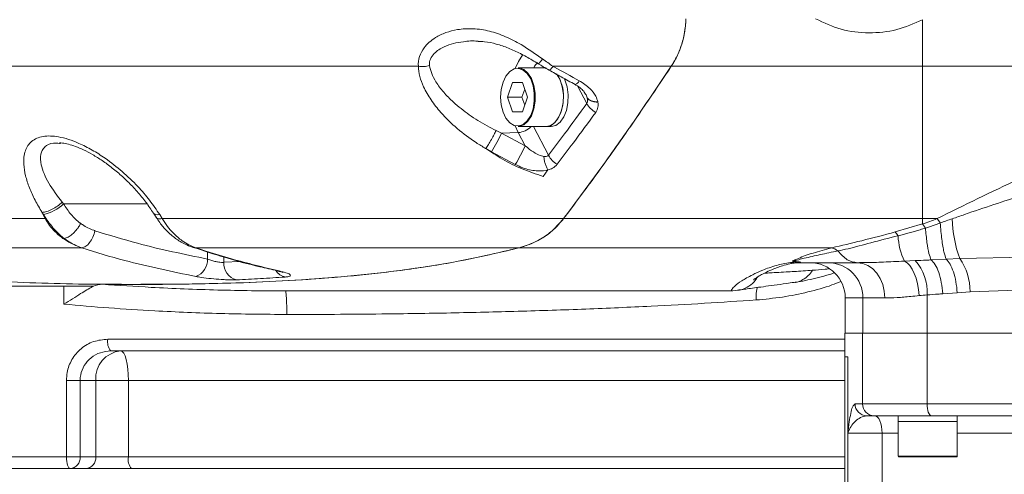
# Model space of a CAD drawing. Header units: millimetres. Extents: x 19214 to 26510, y -7957 to -532.
# Tile 25 of 150: x 22065 to 22232, y -5541 to -5464. Entities that reach past the tile are written whole.
import ezdxf

# ---------------------------------------------------------------- set-up
doc = ezdxf.new("R2010")
doc.units = ezdxf.units.MM
doc.header["$LTSCALE"] = 0.3175
doc.layers.add('1轮廓实线层', color=7, linetype='Continuous', lineweight=18)
doc.layers.add('7标注层', color=4, linetype='Continuous', lineweight=13)

msp = doc.modelspace()

# ---------------------------------------------------------------- linework, layer by layer
at = {"layer": '1轮廓实线层', "ltscale": 10}
for p, q in [((22218.116, -5464.024), (22218.116, -5471.942)), ((22154.198, -5472.196), (22149.425, -5472.196)), ((22175.459, -5471.942), (22175.46, -5471.942)), ((22218.116, -5471.942), (22293.817, -5471.942)), ((22218.116, -5471.942), (22218.116, -5497.837)), ((22148.503, -5474.719), (22147.663, -5477.196)), ((22150.184, -5474.719), (22148.503, -5474.719)), ((22151.025, -5477.196), (22150.184, -5474.719)), ((22150.557, -5475.818), (22150.09, -5477.196)), ((22161.103, -5478.247), (22159.602, -5475.377)), ((22147.663, -5477.196), (22148.503, -5479.673)), ((22150.09, -5477.196), (22147.663, -5477.196)), ((22150.09, -5477.196), (22150.557, -5478.573)), ((22150.184, -5479.673), (22151.025, -5477.196)), ((22161.186, -5477.33), (22161.176, -5477.294)), ((22162.982, -5477.988), (22163.013, -5478.018)), ((22162.982, -5477.988), (22162.993, -5478.047)), ((22163.013, -5478.018), (22162.993, -5478.046)), ((22148.503, -5479.673), (22150.184, -5479.673)), ((22145.702, -5482.854), (22146.637, -5483.29)), ((22146.637, -5483.29), (22149.473, -5483.21)), ((22146.637, -5483.29), (22150.637, -5485.436)), ((22149.473, -5483.21), (22148.958, -5482.052)), ((22149.425, -5482.196), (22154.198, -5482.196)), ((22150.637, -5485.436), (22149.473, -5483.21)), ((22152.076, -5482.196), (22154.626, -5487.071)), ((22154.198, -5482.196), (22155.007, -5482.196)), ((22071.706, -5485.047), (22071.533, -5485.042)), ((22144.936, -5486.48), (22143.933, -5485.919)), ((22148.968, -5488.626), (22144.936, -5486.48)), ((22154.511, -5489.565), (22153.683, -5490.647)), ((22072.012, -5495.058), (22072.231, -5495.322)), ((22068.624, -5496.834), (22068.606, -5496.796)), ((22069.131, -5497.837), (22068.624, -5496.834)), ((22068.83, -5497.154), (22068.624, -5496.834)), ((22072.231, -5495.322), (22086.405, -5495.322)), ((22087.515, -5496.912), (22087.941, -5497.594)), ((22088.569, -5497.156), (22088.996, -5497.837)), ((22157.169, -5497.837), (22157.17, -5497.837)), ((22218.116, -5497.837), (22220.593, -5497.837)), ((22218.116, -5497.837), (22218.116, -5498.743)), ((22220.593, -5497.837), (22221.134, -5498.569)), ((22218.116, -5498.743), (22213.511, -5500.096)), ((22096.696, -5504.702), (22096.696, -5503.495)), ((22149.635, -5502.788), (22149.636, -5502.788)), ((22099.433, -5504.362), (22099.433, -5505.26)), ((22099.433, -5505.26), (22102.225, -5505.119)), ((22196.065, -5505.038), (22196.062, -5505.031)), ((22197.445, -5505.251), (22196.972, -5505.322)), ((22215.048, -5505.052), (22216.892, -5504.969)), ((22219.589, -5504.848), (22222.144, -5504.721)), ((22222.144, -5504.721), (22224.44, -5504.612)), ((22224.44, -5504.612), (22237.528, -5504.373)), ((22108.523, -5506.71), (22108.856, -5506.734)), ((22196.452, -5505.369), (22196.707, -5505.338)), ((22207.073, -5505.322), (22207.06, -5505.322)), ((22043.966, -5509.322), (22072.274, -5509.322)), ((22072.274, -5512.373), (22072.274, -5509.322)), ((22072.274, -5509.322), (22077.166, -5509.322)), ((22077.166, -5509.322), (22077.166, -5509.385)), ((22185.914, -5510.122), (22186.704, -5510.007)), ((22226.195, -5510.257), (22224.031, -5510.42)), ((22238.662, -5509.866), (22226.195, -5510.257)), ((22205.002, -5511.322), (22205.002, -5517.322)), ((22207.999, -5511.322), (22207.999, -5517.322)), ((22218.924, -5510.792), (22218.924, -5517.322)), ((22224.031, -5510.42), (22221.557, -5510.61)), ((22079.754, -5518.322), (22204.953, -5518.322)), ((22204.953, -5517.322), (22204.953, -5521.322)), ((22207.953, -5529.322), (22207.953, -5517.322)), ((22218.897, -5529.322), (22218.897, -5517.322)), ((22307.955, -5517.322), (22218.924, -5517.322)), ((22204.953, -5520.322), (22080.289, -5520.322)), ((22204.953, -5521.322), (22204.953, -5553.322)), ((22205.459, -5534.322), (22205.459, -5521.322)), ((22072.725, -5538.322), (22072.725, -5525.322)), ((22075.055, -5525.322), (22072.725, -5525.322)), ((22077.709, -5525.322), (22075.055, -5525.322)), ((22075.055, -5525.322), (22075.055, -5538.322)), ((22077.709, -5538.322), (22077.709, -5525.322)), ((22083.256, -5525.322), (22077.709, -5525.322)), ((22083.256, -5525.322), (22083.256, -5538.322)), ((22204.953, -5525.322), (22083.256, -5525.322)), ((22209.915, -5531.322), (22208.653, -5531.322)), ((22214.016, -5531.322), (22214.016, -5532.322)), ((22219.016, -5531.322), (22219.38, -5531.322)), ((22224.016, -5532.322), (22224.016, -5531.322)), ((22214.016, -5532.322), (22214.016, -5538.222)), ((22219.926, -5532.322), (22214.016, -5532.322)), ((22214.016, -5532.322), (22219.016, -5532.322)), ((22219.016, -5532.322), (22224.016, -5532.322)), ((22224.016, -5532.322), (22219.926, -5532.322)), ((22224.016, -5538.222), (22224.016, -5532.322)), ((22211.254, -5534.322), (22205.459, -5534.322)), ((22205.459, -5553.322), (22205.459, -5534.322)), ((22211.254, -5534.322), (22211.254, -5553.322)), ((22214.016, -5534.322), (22211.254, -5534.322)), ((22291.016, -5534.322), (22224.016, -5534.322)), ((22043.966, -5538.322), (22072.725, -5538.322)), ((22075.055, -5538.322), (22072.725, -5538.322)), ((22075.055, -5538.322), (22077.709, -5538.322)), ((22077.709, -5538.322), (22083.256, -5538.322)), ((22083.256, -5538.322), (22204.953, -5538.322)), ((22214.016, -5538.222), (22224.016, -5538.222)), ((22223.916, -5538.322), (22214.116, -5538.322)), ((22073.358, -5540.322), (22045.001, -5540.322)), ((22076.012, -5540.322), (22073.358, -5540.322)), ((22083.778, -5540.322), (22076.012, -5540.322)), ((22204.953, -5540.322), (22083.778, -5540.322))]:
    msp.add_line(p, q, dxfattribs=at)
at = {"layer": '1轮廓实线层', "lineweight": 20, "ltscale": 10}
for points in [[(22148.958, -5472.34), (22149.514, -5471.103), (22150.262, -5469.948)], [(22152.759, -5471.275), (22152.253, -5471.93), (22152.087, -5472.196)], [(22146.464, -5477.196), (22146.571, -5478.518), (22146.883, -5479.742), (22147.378, -5480.777), (22148.019, -5481.546), (22148.758, -5481.993), (22149.54, -5482.084), (22150.308, -5481.813), (22151.005, -5481.199), (22151.578, -5480.288), (22151.986, -5479.148), (22152.197, -5477.863), (22152.197, -5476.529), (22151.986, -5475.244), (22151.578, -5474.103), (22151.005, -5473.193), (22150.308, -5472.579), (22149.54, -5472.307), (22148.758, -5472.398), (22148.019, -5472.845), (22147.378, -5473.615), (22146.883, -5474.65), (22146.571, -5475.874), (22146.464, -5477.196)], [(22149.425, -5472.196), (22149.625, -5472.207), (22150.409, -5472.484), (22151.12, -5473.111), (22151.705, -5474.04), (22152.12, -5475.204), (22152.336, -5476.515), (22152.336, -5477.877), (22152.12, -5479.188), (22151.705, -5480.351), (22151.12, -5481.281), (22150.409, -5481.907), (22149.625, -5482.184), (22149.425, -5482.196)], [(22156.073, -5473.346), (22156.576, -5474.257), (22156.953, -5475.457), (22157.127, -5476.786), (22157.083, -5478.146), (22156.826, -5479.435), (22156.373, -5480.558), (22155.759, -5481.432), (22155.029, -5481.991), (22154.238, -5482.195), (22154.198, -5482.196)], [(22157.264, -5473.993), (22157.385, -5474.257), (22157.763, -5475.457), (22157.936, -5476.786), (22157.892, -5478.146), (22157.635, -5479.435), (22157.182, -5480.558), (22156.568, -5481.432), (22155.838, -5481.991), (22155.047, -5482.195), (22155.007, -5482.196)], [(22154.198, -5482.196), (22154.796, -5482.091), (22155.55, -5481.635), (22156.204, -5480.85), (22156.709, -5479.794), (22157.028, -5478.545), (22157.137, -5477.196)], [(22088.569, -5497.156), (22088.137, -5497.185), (22087.798, -5497.125), (22087.566, -5496.979), (22087.507, -5496.9)], [(22217.552, -5510.917), (22217.452, -5509.898), (22217.277, -5508.909), (22217.031, -5507.978), (22216.721, -5507.133), (22216.357, -5506.398), (22215.948, -5505.796), (22215.508, -5505.343), (22215.048, -5505.052)], [(22211.719, -5511.322), (22211.63, -5510.152), (22211.365, -5509.026), (22210.936, -5507.989), (22210.358, -5507.08), (22209.654, -5506.334), (22208.851, -5505.779), (22207.979, -5505.438), (22207.073, -5505.322)], [(22083.256, -5525.322), (22083.23, -5524.347), (22083.156, -5523.409), (22083.035, -5522.544), (22082.873, -5521.787), (22082.675, -5521.165), (22082.449, -5520.703), (22082.204, -5520.418), (22081.949, -5520.322)], [(22219.646, -5531.322), (22219.5, -5531.284), (22219.359, -5531.17), (22219.23, -5530.985), (22219.116, -5530.737), (22219.023, -5530.433), (22218.954, -5530.088), (22218.912, -5529.713), (22218.897, -5529.322)], [(22211.254, -5534.322), (22211.23, -5533.737), (22211.158, -5533.174), (22211.043, -5532.656), (22210.887, -5532.201), (22210.697, -5531.828), (22210.481, -5531.551), (22210.246, -5531.38), (22210.002, -5531.322)], [(22072.725, -5538.322), (22072.737, -5538.713), (22072.773, -5539.088), (22072.832, -5539.433), (22072.911, -5539.737), (22073.007, -5539.985), (22073.116, -5540.17), (22073.235, -5540.284), (22073.358, -5540.322)]]:
    msp.add_lwpolyline(points, dxfattribs=at)
for centre, radius, start, end in [((22151.668, -5469.766), 2.121, 304.32736, 333.92221), ((22150.655, -5476.925), 6.488, 357.60759, 34.76109), ((22158.668, -5473.877), 1.273, 291.31118, 335.53847), ((22164.315, -5476.569), 3.624, 207.57852, 242.22027), ((22121.049, -5471.694), 28.093, 328.24364, 335.62112), ((22149.252, -5479.872), 3.345, 273.78462, 316.00891), ((22127.573, -5475.402), 25.152, 328.28122, 336.48803), ((22157.83, -5485.488), 3.574, 206.29245, 240.54323), ((22067.313, -5490.263), 7.056, 282.41419, 314.19385), ((22244.839, -5497.321), 21.663, 181.40374, 199.66586), ((22225.469, -5500.15), 11.516, 182.96006, 205.1961), ((22093.602, -5504.772), 3.095, 290.72099, 1.29705), ((22102.338, -5505.422), 2.91, 176.81521, 255.0436), ((22196.259, -5503.697), 1.682, 251.25628, 276.63566), ((22210.814, -5510.356), 8.122, 356.92634, 41.55429), ((22216.716, -5510.109), 9.48, 359.10532, 35.43605), ((22110.385, -5505.335), 2.474, 212.38317, 257.93881), ((22199.002, -5511.322), 6, 0.08697, 89.94113), ((22202.056, -5511.265), 5.943, 359.4519, 89.44121), ((22082.024, -5518.787), 2.317, 168.44283, 221.51634), ((22082.363, -5524.971), 4.667, 95.0878, 184.3131), ((22208.664, -5529.333), 1.989, 179.6852, 269.6817), ((22209.934, -5529.341), 1.981, 179.45157, 269.44087), ((22073.193, -5538.463), 1.867, 275.0878, 4.3131), ((22075.847, -5538.463), 1.867, 275.0878, 4.3131), ((22085.561, -5538.788), 2.352, 168.57485, 220.71941), ((22214.116, -5538.222), 0.1, 180, 270), ((22223.916, -5538.222), 0.1, 270, 360)]:
    msp.add_arc(centre, radius, start, end, dxfattribs=at)
at = {"layer": '1轮廓实线层', "ltscale": 10}
for points, knots in [([(22177.947, -5463.87), (22177.893, -5464.618), (22177.753, -5466.572), (22176.916, -5469.447), (22175.936, -5471.125), (22175.459, -5471.942)], [0, 0, 0, 0, 24438.9239166, 63807.5032318, 101147.7562113, 101147.7562113, 101147.7562113, 101147.7562113]), ([(22175.459, -5471.942), (22175.777, -5471.422), (22176.423, -5470.369), (22177.188, -5468.462), (22177.77, -5466.282), (22177.887, -5464.688), (22177.947, -5463.87)], [0, 0, 0, 0, 30471.2159483, 61767.5243183, 93429.7223106, 126781.6689806, 126781.6689806, 126781.6689806, 126781.6689806]), ([(22218.116, -5464.024), (22216.685, -5464.666), (22213.797, -5465.962), (22209.024, -5466.406), (22204.252, -5465.888), (22201.39, -5464.538), (22199.972, -5463.87)], [0, 0, 0, 0, 31493.2009883, 63568.2883191, 95638.0375139, 127078.532188, 127078.532188, 127078.532188, 127078.532188]), ([(22132.501, -5471.942), (22132.501, -5471.942), (22132.461, -5471.398), (22132.594, -5470.292), (22133.533, -5468.53), (22135.148, -5467.117), (22137.157, -5466.165), (22139.33, -5465.603), (22141.831, -5465.48), (22144.601, -5465.895), (22147.326, -5466.85), (22150.378, -5468.43), (22152.383, -5469.853), (22153.573, -5470.698)], [0, 0, 0, 0, 0.6362517, 22258.652787, 43451.3881206, 74596.3018856, 97628.6563319, 120697.2111658, 151304.3454034, 181942.128392, 213616.6579104, 245317.3115527, 291646.4564307, 291646.4564307, 291646.4564307, 291646.4564307]), ([(22142.675, -5467.689), (22142.636, -5467.685), (22141.795, -5467.585), (22140.372, -5467.704), (22138.46, -5468.029), (22136.727, -5468.632), (22135.293, -5469.529), (22134.495, -5470.648), (22134.355, -5471.385), (22134.392, -5471.74), (22134.399, -5471.806)], [0, 0, 0, 0, 2567.144915, 54628.8165569, 92383.3537445, 130057.061696, 176937.1797846, 206431.2454223, 230992.4053173, 236598.465583, 236598.465583, 236598.465583, 236598.465583]), ([(22142.67, -5467.716), (22143.021, -5467.728), (22144.041, -5467.764), (22145.762, -5468.142), (22147.806, -5468.82), (22149.848, -5469.762), (22151.534, -5470.7), (22152.523, -5471.314), (22152.86, -5471.523)], [0, 0, 0, 0, 18240.0659132, 53121.4469419, 89045.897983, 125298.0824744, 162429.6957421, 181617.3052433, 181617.3052433, 181617.3052433, 181617.3052433]), ([(22134.399, -5471.806), (22134.501, -5472.264), (22134.708, -5473.197), (22135.533, -5474.738), (22136.761, -5476.385), (22138.639, -5478.291), (22141.102, -5480.238), (22143.597, -5481.794), (22145.193, -5482.598), (22145.702, -5482.854)], [0, 0, 0, 0, 21532.3337875, 43857.4493536, 73823.5339794, 104520.3853583, 147114.9656935, 190647.4907358, 211021.4350169, 211021.4350169, 211021.4350169, 211021.4350169]), ([(22152.869, -5471.514), (22153.143, -5471.685), (22153.745, -5472.059), (22154.36, -5472.4), (22154.694, -5472.586)], [0, 0, 0, 0, 32551.2745023, 71389.7084007, 71389.7084007, 71389.7084007, 71389.7084007]), ([(22153.573, -5470.698), (22154.167, -5471.121), (22154.762, -5471.543), (22155.366, -5471.942), (22155.366, -5471.942)], [0, 0, 0, 0, 71392.0811982, 71394.0167495, 71394.0167495, 71394.0167495, 71394.0167495]), ([(21992.673, -5471.942), (21993.12, -5471.942), (21994.014, -5471.942), (21996.713, -5471.942), (22000.391, -5471.942), (22005.176, -5471.942), (22011.057, -5471.942), (22018.047, -5471.942), (22026.051, -5471.942), (22035.028, -5471.942), (22044.933, -5471.942), (22055.715, -5471.942), (22067.32, -5471.942), (22079.478, -5471.942), (22092.081, -5471.942), (22105.043, -5471.942), (22118.493, -5471.942), (22127.832, -5471.942), (22132.501, -5471.942)], [0, 0, 0, 0, 28006.4030291, 56012.8059997, 84019.2030331, 112025.6093065, 140890.9384252, 169756.2469837, 198621.5053596, 227486.7089675, 256351.8929065, 285217.114555, 314082.3863411, 342947.6224234, 370328.7083887, 397709.7977644, 425090.9300217, 452472.1131295, 452472.1131295, 452472.1131295, 452472.1131295]), ([(22143.926, -5485.915), (22143.384, -5485.588), (22141.688, -5484.565), (22139.051, -5482.577), (22136.5, -5480.104), (22134.607, -5477.686), (22133.411, -5475.608), (22132.7, -5473.672), (22132.515, -5472.508), (22132.501, -5471.942), (22132.501, -5471.942)], [0, 0, 0, 0, 19845.3411926, 62124.6322163, 104360.8745128, 134802.6709755, 165194.3842187, 188125.1220457, 211007.2590987, 211007.8829055, 211007.8829055, 211007.8829055, 211007.8829055]), ([(22154.697, -5472.579), (22155.385, -5472.972), (22156.858, -5473.815), (22158.345, -5474.62), (22159.138, -5475.049)], [0, 0, 0, 0, 33309.4483192, 71402.4012247, 71402.4012247, 71402.4012247, 71402.4012247]), ([(22154.71, -5472.558), (22154.718, -5472.575), (22154.747, -5472.643), (22154.968, -5472.455), (22155.233, -5472.113), (22155.366, -5471.942)], [0, 0, 0, 0, 14681.1604161, 57838.4369716, 100995.7135271, 100995.7135271, 100995.7135271, 100995.7135271]), ([(22155.366, -5471.942), (22158.687, -5471.942), (22165.329, -5471.942), (22172.082, -5471.942), (22175.459, -5471.942)], [0, 0, 0, 0, 35714.329088, 71428.648307, 71428.648307, 71428.648307, 71428.648307]), ([(22155.366, -5471.942), (22155.447, -5471.987), (22156.932, -5472.813), (22158.42, -5473.631), (22159.826, -5474.404)], [0, 0, 0, 0, 3907.0102482, 71404.2773993, 71404.2773993, 71404.2773993, 71404.2773993]), ([(22175.459, -5471.942), (22173.017, -5475.57), (22168.809, -5481.822), (22162.701, -5490.437), (22159.013, -5495.37), (22157.169, -5497.837)], [0, 0, 0, 0, 41271.5887251, 71131.2992543, 101003.4417501, 101003.4417501, 101003.4417501, 101003.4417501]), ([(22157.169, -5497.837), (22159.713, -5494.418), (22164.097, -5488.525), (22170.166, -5479.831), (22173.694, -5474.572), (22175.459, -5471.942)], [0, 0, 0, 0, 41281.9970413, 71147.7125363, 101022.8919306, 101022.8919306, 101022.8919306, 101022.8919306]), ([(22175.46, -5471.942), (22180.159, -5471.942), (22189.557, -5471.942), (22203.814, -5471.942), (22213.349, -5471.942), (22218.116, -5471.942)], [0, 0, 0, 0, 33736.8224752, 67473.6557475, 101210.4770418, 101210.4770418, 101210.4770418, 101210.4770418]), ([(22220.593, -5497.837), (22225.207, -5495.547), (22234.344, -5491.012), (22248.648, -5485.056), (22263.322, -5479.822), (22278.377, -5475.334), (22288.693, -5473.068), (22293.817, -5471.942)], [0, 0, 0, 0, 31860.4815493, 63095.0131652, 94481.3300299, 126003.1286097, 157102.599107, 157102.599107, 157102.599107, 157102.599107]), ([(22159.13, -5475.068), (22159.178, -5475.093), (22159.562, -5475.293), (22160.125, -5475.712), (22160.682, -5476.275), (22160.837, -5476.547), (22160.9, -5476.657)], [0, 0, 0, 0, 7276.9957145, 58954.7338033, 99378.8805351, 126627.8102058, 126627.8102058, 126627.8102058, 126627.8102058]), ([(22159.826, -5474.404), (22160.458, -5474.811), (22161.6, -5475.546), (22162.639, -5476.859), (22162.885, -5477.666), (22162.983, -5477.988)], [0, 0, 0, 0, 43215.8325635, 78028.7252851, 101036.682317, 101036.682317, 101036.682317, 101036.682317]), ([(22161.176, -5477.294), (22161.109, -5477.077), (22161.041, -5476.855), (22160.909, -5476.657), (22160.906, -5476.652)], [0, 0, 0, 0, 69706.0554547, 71432.6727326, 71432.6727326, 71432.6727326, 71432.6727326]), ([(22154.626, -5487.071), (22155.534, -5485.859), (22157.71, -5482.954), (22159.853, -5479.98), (22161.103, -5478.247)], [0, 0, 0, 0, 29790.8561564, 71407.6982002, 71407.6982002, 71407.6982002, 71407.6982002]), ([(22161.103, -5478.247), (22161.148, -5478.17), (22161.225, -5478.043), (22161.267, -5477.728), (22161.219, -5477.494), (22161.186, -5477.33)], [0, 0, 0, 0, 31330.4248303, 52276.277222, 101045.7475857, 101045.7475857, 101045.7475857, 101045.7475857]), ([(22162.994, -5478.047), (22163.021, -5478.331), (22163.081, -5478.953), (22162.786, -5479.486), (22162.626, -5479.775)], [0, 0, 0, 0, 32724.4963559, 71441.958702, 71441.958702, 71441.958702, 71441.958702]), ([(22162.626, -5479.775), (22161.362, -5481.509), (22159.193, -5484.483), (22156.991, -5487.388), (22156.073, -5488.6)], [0, 0, 0, 0, 41611.7384746, 71405.9569625, 71405.9569625, 71405.9569625, 71405.9569625]), ([(22068.606, -5496.795), (22068.185, -5496.093), (22067.345, -5494.689), (22066.394, -5492.579), (22065.725, -5490.517), (22065.378, -5488.332), (22065.601, -5486.255), (22066.703, -5484.571), (22068.662, -5483.711), (22070.967, -5483.788), (22073.079, -5484.329), (22075.007, -5485.067), (22077.108, -5486.14), (22079.603, -5487.725), (22082.247, -5489.792), (22084.769, -5492.223), (22086.915, -5494.696), (22088.018, -5496.336), (22088.569, -5497.156)], [0, 0, 0, 0, 25246.9398132, 50484.3974181, 76136.2134851, 101759.8452926, 136299.9011562, 168042.6035382, 201493.8972281, 234897.8113156, 254609.4003468, 274341.0066928, 299468.2338774, 324623.2029854, 359538.950766, 394482.9535793, 424465.5061317, 454439.8977032, 454439.8977032, 454439.8977032, 454439.8977032]), ([(22071.533, -5485.042), (22071.186, -5485.016), (22070.126, -5484.937), (22069.418, -5485.341), (22068.706, -5485.991), (22068.242, -5486.898), (22068.334, -5488.509), (22068.892, -5490.196), (22069.943, -5492.334), (22071.185, -5493.97), (22072.012, -5495.059)], [0, 0, 0, 0, 16231.0620183, 49548.4629191, 50323.0536997, 83309.6180889, 120448.3404654, 148648.7342348, 177601.1268049, 235360.2472906, 235360.2472906, 235360.2472906, 235360.2472906]), ([(22071.533, -5484.97), (22071.703, -5484.973), (22072.134, -5484.982), (22073.074, -5485.17), (22074.286, -5485.548), (22075.676, -5486.138), (22077.208, -5486.948), (22078.851, -5487.983), (22080.561, -5489.241), (22082.284, -5490.704), (22083.969, -5492.346), (22085.53, -5494.12), (22086.726, -5495.663), (22087.298, -5496.604), (22087.487, -5496.915)], [0, 0, 0, 0, 14309.1807794, 36312.3520815, 60157.9927391, 85876.8688065, 114299.7900229, 145042.6381974, 178054.9389012, 213354.2360072, 250218.9864607, 288162.1887664, 326291.6161764, 345156.3863874, 345156.3863874, 345156.3863874, 345156.3863874]), ([(22153.683, -5490.647), (22152.495, -5490.255), (22150.113, -5489.47), (22146.836, -5487.842), (22144.866, -5486.537), (22143.932, -5485.919)], [0, 0, 0, 0, 34688.8715889, 69567.3729621, 100932.8721815, 100932.8721815, 100932.8721815, 100932.8721815]), ([(22150.637, -5485.436), (22150.887, -5485.65), (22151.54, -5486.208), (22152.55, -5486.851), (22153.386, -5487.197), (22153.759, -5487.258), (22153.818, -5487.268)], [0, 0, 0, 0, 32034.142937, 83460.0695014, 119736.9604289, 126551.7698184, 126551.7698184, 126551.7698184, 126551.7698184]), ([(22153.818, -5487.268), (22153.955, -5487.278), (22154.201, -5487.297), (22154.476, -5487.211), (22154.588, -5487.107), (22154.626, -5487.071)], [0, 0, 0, 0, 45335.9619598, 81695.6051002, 100993.5456259, 100993.5456259, 100993.5456259, 100993.5456259]), ([(22154.511, -5489.565), (22154.403, -5489.591), (22153.772, -5489.747), (22152.323, -5489.774), (22150.509, -5489.361), (22149.389, -5488.826), (22148.968, -5488.626)], [0, 0, 0, 0, 7991.6730561, 46756.3408829, 96534.1190899, 126558.755794, 126558.755794, 126558.755794, 126558.755794]), ([(22156.073, -5488.6), (22155.828, -5488.848), (22155.408, -5489.274), (22154.775, -5489.479), (22154.511, -5489.565)], [0, 0, 0, 0, 41594.8843222, 71402.36011, 71402.36011, 71402.36011, 71402.36011]), ([(22068.606, -5496.795), (22068.86, -5496.751), (22069.367, -5496.663), (22070.302, -5496.258), (22071.24, -5495.708), (22071.755, -5495.275), (22072.012, -5495.059)], [0, 0, 0, 0, 31424.3998103, 62858.9751608, 94303.7380235, 125758.7037873, 125758.7037873, 125758.7037873, 125758.7037873]), ([(22223.183, -5497.852), (22223.877, -5497.612), (22227.902, -5496.218), (22231.926, -5494.885), (22235.261, -5493.806), (22235.261, -5493.806)], [0, 0, 0, 0, 12380.8808805, 71793.8120722, 71794.1340974, 71794.1340974, 71794.1340974, 71794.1340974]), ([(22072.231, -5495.322), (22072.633, -5495.938), (22073.449, -5497.188), (22074.53, -5498.191), (22075.127, -5498.63), (22075.154, -5498.651)], [0, 0, 0, 0, 48280.60932, 97986.9174148, 100360.7881791, 100360.7881791, 100360.7881791, 100360.7881791]), ([(22036.975, -5497.837), (22039.225, -5497.837), (22043.725, -5497.837), (22051.474, -5497.837), (22059.856, -5497.837), (22066.039, -5497.837), (22069.131, -5497.837)], [0, 0, 0, 0, 31375.3895254, 62750.7248601, 94126.0468182, 125501.412354, 125501.412354, 125501.412354, 125501.412354]), ([(22072.349, -5501.206), (22072.316, -5501.18), (22071.63, -5500.658), (22070.351, -5499.442), (22069.343, -5497.926), (22068.83, -5497.154)], [0, 0, 0, 0, 2471.8534297, 50442.0021558, 100350.2578501, 100350.2578501, 100350.2578501, 100350.2578501]), ([(22069.131, -5497.837), (22069.364, -5498.23), (22069.831, -5499.015), (22070.758, -5500.056), (22071.853, -5501.01), (22073.148, -5501.874), (22074.12, -5502.301), (22074.622, -5502.523)], [0, 0, 0, 0, 28630.7113173, 57316.5852146, 86767.6691629, 119790.9338774, 155162.0258708, 155162.0258708, 155162.0258708, 155162.0258708]), ([(22087.954, -5497.585), (22087.966, -5497.612), (22088.01, -5497.716), (22088.212, -5497.817), (22088.544, -5497.886), (22088.845, -5497.854), (22088.996, -5497.837)], [0, 0, 0, 0, 12649.099898, 50413.2918762, 88177.4838543, 125941.6758325, 125941.6758325, 125941.6758325, 125941.6758325]), ([(22087.963, -5497.593), (22088.158, -5497.903), (22088.686, -5498.739), (22089.779, -5499.983), (22091.224, -5501.23), (22092.675, -5502.112), (22093.754, -5502.572), (22094.185, -5502.715), (22094.234, -5502.732)], [0, 0, 0, 0, 23296.48044, 62973.7839918, 105455.1106583, 147434.0347661, 177073.1288412, 180850.4878551, 180850.4878551, 180850.4878551, 180850.4878551]), ([(22088.996, -5497.837), (22088.996, -5497.837), (22089.544, -5498.757), (22090.619, -5500.156), (22092.572, -5501.812), (22093.915, -5502.507), (22094.711, -5502.788), (22094.711, -5502.788)], [0, 0, 0, 0, 0.6583359, 38505.4802109, 64666.269416, 100491.0218849, 100491.6802208, 100491.6802208, 100491.6802208, 100491.6802208]), ([(22088.996, -5497.837), (22093.101, -5497.837), (22101.312, -5497.837), (22114.488, -5497.837), (22128.208, -5497.837), (22142.428, -5497.837), (22152.256, -5497.837), (22157.169, -5497.837)], [0, 0, 0, 0, 31104.7526255, 62209.5036134, 93314.3111934, 124419.1837643, 155524.0892773, 155524.0892773, 155524.0892773, 155524.0892773]), ([(22157.169, -5497.837), (22156.61, -5498.492), (22155.48, -5499.814), (22153.59, -5501.166), (22151.636, -5502.189), (22150.304, -5502.588), (22149.635, -5502.788)], [0, 0, 0, 0, 31539.987464, 63673.3402695, 94952.4101294, 126562.176302, 126562.176302, 126562.176302, 126562.176302]), ([(22149.635, -5502.788), (22150.549, -5502.495), (22152.335, -5501.923), (22154.918, -5500.362), (22156.415, -5498.684), (22157.169, -5497.837)], [0, 0, 0, 0, 34582.7632104, 67491.3338944, 100973.2266849, 100973.2266849, 100973.2266849, 100973.2266849]), ([(22157.17, -5497.837), (22162.128, -5497.837), (22172.045, -5497.837), (22187.271, -5497.837), (22202.647, -5497.837), (22212.96, -5497.837), (22218.116, -5497.837)], [0, 0, 0, 0, 31682.6430096, 63365.2734126, 95047.9107913, 126730.5428068, 126730.5428068, 126730.5428068, 126730.5428068]), ([(22218.116, -5498.743), (22218.532, -5498.6), (22219.362, -5498.314), (22220.183, -5497.996), (22220.593, -5497.837)], [0, 0, 0, 0, 35905.256496, 71756.5802247, 71756.5802247, 71756.5802247, 71756.5802247]), ([(22218.619, -5499.441), (22218.619, -5499.441), (22218.844, -5499.369), (22219.292, -5499.222), (22219.962, -5498.993), (22220.576, -5498.775), (22220.966, -5498.632), (22221.134, -5498.569), (22221.134, -5498.569)], [0, 0, 0, 0, 3.9288156, 48706.1387299, 97285.7541813, 145724.4158822, 182678.0318727, 182681.9599475, 182681.9599475, 182681.9599475, 182681.9599475]), ([(22221.134, -5498.569), (22221.134, -5498.569), (22221.818, -5498.329), (22222.5, -5498.091), (22223.183, -5497.852)], [0, 0, 0, 0, 1.8984537, 71771.6600984, 71771.6600984, 71771.6600984, 71771.6600984]), ([(22222.144, -5504.721), (22222.016, -5504.353), (22221.74, -5503.56), (22221.38, -5501.458), (22221.216, -5499.532), (22221.134, -5498.569)], [0, 0, 0, 0, 30601.5507914, 66057.8550744, 101514.1593507, 101514.1593507, 101514.1593507, 101514.1593507]), ([(22072.349, -5501.206), (22072.563, -5501.151), (22072.99, -5501.041), (22073.721, -5500.53), (22074.358, -5499.881), (22074.842, -5499.227), (22075.057, -5498.828), (22075.154, -5498.651)], [0, 0, 0, 0, 35399.5049088, 70799.009813, 106198.5148486, 133309.3916823, 155207.2903563, 155207.2903563, 155207.2903563, 155207.2903563]), ([(22075.154, -5498.651), (22075.251, -5498.719), (22075.945, -5499.213), (22076.766, -5499.625), (22077.504, -5499.87), (22077.573, -5499.893)], [0, 0, 0, 0, 12835.6334084, 92227.1044717, 100387.2577089, 100387.2577089, 100387.2577089, 100387.2577089]), ([(22077.573, -5499.893), (22079.975, -5500.634), (22086.288, -5502.583), (22092.715, -5503.892), (22096.696, -5504.702)], [0, 0, 0, 0, 27019.9331781, 71000.6391946, 71000.6391946, 71000.6391946, 71000.6391946]), ([(22202.704, -5502.788), (22204.375, -5502.407), (22207.746, -5501.637), (22211.578, -5500.613), (22213.511, -5500.096)], [0, 0, 0, 0, 35527.0478306, 71683.9699034, 71683.9699034, 71683.9699034, 71683.9699034]), ([(22213.511, -5500.096), (22213.658, -5500.289), (22213.812, -5500.492), (22213.961, -5500.733), (22213.968, -5500.744)], [0, 0, 0, 0, 68358.0045059, 71728.0528609, 71728.0528609, 71728.0528609, 71728.0528609]), ([(22213.968, -5500.744), (22213.968, -5500.744), (22214.598, -5500.593), (22215.855, -5500.272), (22217.404, -5499.827), (22218.322, -5499.538), (22218.619, -5499.441), (22218.619, -5499.441)], [0, 0, 0, 0, 1.8507134, 63362.2620436, 126651.5606029, 156910.5420283, 156912.3927418, 156912.3927418, 156912.3927418, 156912.3927418]), ([(22218.619, -5499.441), (22218.591, -5499.398), (22218.426, -5499.145), (22218.257, -5498.925), (22218.116, -5498.743)], [0, 0, 0, 0, 12270.1017111, 71754.8872958, 71754.8872958, 71754.8872958, 71754.8872958]), ([(22219.589, -5504.848), (22219.466, -5504.522), (22219.208, -5503.838), (22218.867, -5501.987), (22218.702, -5500.29), (22218.619, -5499.441)], [0, 0, 0, 0, 31753.6126982, 66624.5863722, 101495.5600463, 101495.5600463, 101495.5600463, 101495.5600463]), ([(22074.622, -5502.523), (22074.229, -5502.342), (22073.442, -5501.98), (22072.713, -5501.464), (22072.349, -5501.206)], [0, 0, 0, 0, 35518.3104071, 70955.8948843, 70955.8948843, 70955.8948843, 70955.8948843]), ([(22203.769, -5503.336), (22203.769, -5503.336), (22204.32, -5503.221), (22206.076, -5502.82), (22209.428, -5501.936), (22212.378, -5501.142), (22213.968, -5500.744), (22213.968, -5500.744)], [0, 0, 0, 0, 0.4976254, 19000.4618058, 58240.8640494, 101393.8560125, 101394.3536379, 101394.3536379, 101394.3536379, 101394.3536379]), ([(22042.942, -5502.788), (22045.188, -5502.788), (22049.681, -5502.788), (22057.474, -5502.788), (22065.934, -5502.788), (22072.198, -5502.788), (22075.33, -5502.788)], [0, 0, 0, 0, 31390.4101725, 62780.7106599, 94171.0108706, 125561.4216828, 125561.4216828, 125561.4216828, 125561.4216828]), ([(22149.635, -5502.788), (22146.87, -5503.449), (22141.339, -5504.772), (22132.994, -5506.184), (22124.624, -5507.261), (22112.998, -5508.31), (22098.116, -5508.976), (22080.492, -5509.083), (22063.363, -5508.754), (22052.291, -5507.862), (22046.753, -5507.416)], [0, 0, 0, 0, 19179.2213962, 38359.3704599, 57597.1638816, 76835.5826509, 118325.9239245, 159843.7876058, 197900.9743456, 235981.3703169, 235981.3703169, 235981.3703169, 235981.3703169]), ([(22075.33, -5502.788), (22075.33, -5502.788), (22075.092, -5502.709), (22074.857, -5502.615), (22074.623, -5502.522)], [0, 0, 0, 0, 4.6465509, 70967.6767941, 70967.6767941, 70967.6767941, 70967.6767941]), ([(22094.697, -5507.667), (22090.668, -5506.836), (22084.163, -5505.495), (22077.756, -5503.571), (22075.33, -5502.788), (22075.33, -5502.788)], [0, 0, 0, 0, 43973.3769429, 70990.6657545, 70990.7599621, 70990.7599621, 70990.7599621, 70990.7599621]), ([(22078.818, -5508.995), (22084.635, -5509.006), (22096.272, -5509.028), (22110.909, -5508.427), (22122.719, -5507.467), (22131.71, -5506.379), (22140.692, -5504.914), (22146.654, -5503.497), (22149.635, -5502.788)], [0, 0, 0, 0, 44487.1451381, 88994.2697988, 111949.1144282, 134903.0996077, 157920.8911214, 180937.3040942, 180937.3040942, 180937.3040942, 180937.3040942]), ([(22094.238, -5502.72), (22094.272, -5502.736), (22094.416, -5502.804), (22094.583, -5502.795), (22094.711, -5502.788)], [0, 0, 0, 0, 16652.0466236, 71072.9821214, 71072.9821214, 71072.9821214, 71072.9821214]), ([(22094.261, -5502.723), (22096.033, -5503.299), (22099.782, -5504.519), (22104.555, -5505.819), (22107.553, -5506.464), (22108.532, -5506.675)], [0, 0, 0, 0, 37836.16183, 80069.3178904, 100552.3470647, 100552.3470647, 100552.3470647, 100552.3470647]), ([(22094.711, -5502.788), (22094.711, -5502.788), (22096.72, -5503.462), (22101.409, -5504.939), (22106.153, -5506.083), (22108.856, -5506.734)], [0, 0, 0, 0, 0.1551393, 30584.4291168, 71090.630518, 71090.630518, 71090.630518, 71090.630518]), ([(22094.711, -5502.788), (22098.854, -5502.788), (22107.14, -5502.788), (22120.592, -5502.788), (22134.708, -5502.788), (22144.659, -5502.788), (22149.635, -5502.788)], [0, 0, 0, 0, 31079.1850756, 62158.3500094, 94133.4072797, 126108.4705926, 126108.4705926, 126108.4705926, 126108.4705926]), ([(22149.636, -5502.788), (22153.929, -5502.788), (22162.515, -5502.788), (22175.743, -5502.788), (22189.143, -5502.788), (22198.183, -5502.788), (22202.704, -5502.788)], [0, 0, 0, 0, 31660.9645285, 63321.9233462, 94982.8813118, 126643.8553495, 126643.8553495, 126643.8553495, 126643.8553495]), ([(22196.062, -5505.031), (22196.062, -5505.031), (22196.448, -5504.961), (22197.124, -5504.811), (22198.558, -5504.446), (22200.715, -5503.947), (22202.707, -5503.534), (22203.77, -5503.336), (22203.77, -5503.336)], [0, 0, 0, 0, 0.6424307, 17099.3593174, 34281.6347577, 80670.6193443, 127008.1219555, 127008.6180207, 127008.6180207, 127008.6180207, 127008.6180207]), ([(22202.704, -5502.788), (22201.616, -5503.081), (22199.466, -5503.66), (22197.371, -5504.429), (22196.385, -5504.883), (22196.062, -5505.031)], [0, 0, 0, 0, 41287.0349045, 81636.0158968, 101326.2889533, 101326.2889533, 101326.2889533, 101326.2889533]), ([(22203.769, -5503.336), (22203.745, -5503.317), (22203.407, -5503.057), (22203.042, -5502.917), (22202.704, -5502.788)], [0, 0, 0, 0, 5197.8776487, 71673.2997889, 71673.2997889, 71673.2997889, 71673.2997889]), ([(22096.696, -5504.702), (22096.819, -5504.755), (22097.134, -5504.889), (22097.728, -5505.071), (22098.332, -5505.198), (22098.877, -5505.268), (22099.22, -5505.28), (22099.394, -5505.264), (22099.433, -5505.26)], [0, 0, 0, 0, 26145.3310213, 67171.9274904, 107019.4432189, 131613.2309573, 170034.5542776, 180978.1356701, 180978.1356701, 180978.1356701, 180978.1356701]), ([(22185.914, -5510.122), (22185.914, -5510.122), (22185.691, -5510.122), (22185.609, -5509.943), (22186.194, -5509.282), (22187.284, -5508.453), (22188.935, -5507.521), (22190.887, -5506.583), (22192.743, -5505.947), (22194.382, -5505.499), (22195.274, -5505.36), (22195.718, -5505.29)], [0, 0, 0, 0, 0.2877828, 56677.9883564, 94845.2231167, 133060.4032594, 171151.7468964, 195966.8762658, 220686.9726088, 229155.799142, 237556.2798182, 237556.2798182, 237556.2798182, 237556.2798182]), ([(22195.718, -5505.29), (22195.959, -5505.26), (22196.346, -5505.21), (22196.778, -5505.179), (22196.941, -5505.167)], [0, 0, 0, 0, 44629.5877155, 71633.1040965, 71633.1040965, 71633.1040965, 71633.1040965]), ([(22196.065, -5505.038), (22196.066, -5505.038), (22196.071, -5505.038), (22196.082, -5505.039), (22196.1, -5505.041), (22196.209, -5505.062), (22196.473, -5505.111), (22196.762, -5505.145), (22196.941, -5505.167)], [0, 0, 0, 0, 724.9743042, 2792.2795908, 5833.0973529, 11855.750049, 76879.3141566, 182363.1731572, 182363.1731572, 182363.1731572, 182363.1731572]), ([(22197.445, -5505.251), (22197.439, -5505.251), (22197.41, -5505.251), (22197.348, -5505.253), (22197.162, -5505.269), (22196.966, -5505.303), (22196.791, -5505.329), (22196.713, -5505.337), (22196.707, -5505.337)], [0, 0, 0, 0, 2663.6846231, 11727.0827392, 27642.9871062, 109049.7105095, 176413.9414579, 182377.55588, 182377.55588, 182377.55588, 182377.55588]), ([(22196.941, -5505.167), (22197.036, -5505.179), (22197.224, -5505.203), (22197.375, -5505.232), (22197.433, -5505.248), (22197.443, -5505.251), (22197.445, -5505.251)], [0, 0, 0, 0, 55691.4237094, 111496.5896775, 124031.6489183, 127008.0446233, 127008.0446233, 127008.0446233, 127008.0446233]), ([(22207.073, -5505.322), (22208, -5505.314), (22209.881, -5505.297), (22212.648, -5505.171), (22214.427, -5505.083), (22215.048, -5505.052)], [0, 0, 0, 0, 39337.3484938, 79776.0705541, 101421.6680319, 101421.6680319, 101421.6680319, 101421.6680319]), ([(22216.892, -5504.969), (22217.524, -5504.942), (22218.423, -5504.903), (22219.323, -5504.86), (22219.589, -5504.848)], [0, 0, 0, 0, 50511.5300474, 71752.0993878, 71752.0993878, 71752.0993878, 71752.0993878]), ([(22108.501, -5506.71), (22108.631, -5506.738), (22108.997, -5506.817), (22109.347, -5506.917), (22109.554, -5506.994), (22109.529, -5506.983), (22109.525, -5506.981)], [0, 0, 0, 0, 27755.3426359, 77594.9626802, 117577.3575427, 126147.0279826, 126147.0279826, 126147.0279826, 126147.0279826]), ([(22108.856, -5506.734), (22108.955, -5506.757), (22109.495, -5506.881), (22110.283, -5507.108), (22110.845, -5507.383), (22110.827, -5507.571), (22110.476, -5507.694), (22110.083, -5507.733), (22109.868, -5507.755)], [0, 0, 0, 0, 9096.046792, 49484.8845658, 89449.9284141, 129301.0559763, 152878.1703104, 181147.9606953, 181147.9606953, 181147.9606953, 181147.9606953]), ([(22189.442, -5508.232), (22189.45, -5508.225), (22189.47, -5508.207), (22189.664, -5508.048), (22189.966, -5507.831), (22190.545, -5507.473), (22191.355, -5507.04), (22192.382, -5506.556), (22193.34, -5506.17), (22194.359, -5505.831), (22195.38, -5505.547), (22196.007, -5505.416), (22196.355, -5505.379), (22196.442, -5505.37)], [0, 0, 0, 0, 21092.1669151, 53243.4528685, 99531.9232337, 142582.9093845, 183082.2990225, 226041.3463255, 257185.3848593, 280214.2885716, 307889.0774629, 318975.6641047, 322637.6041754, 322637.6041754, 322637.6041754, 322637.6041754]), ([(22191.262, -5507.1), (22191.494, -5507.091), (22192.02, -5507.069), (22193.267, -5507.002), (22195.135, -5506.891), (22197.228, -5506.759), (22198.913, -5506.65), (22199.456, -5506.614)], [0, 0, 0, 0, 25843.3384362, 58406.5822335, 91043.7822076, 135501.8587789, 156644.7555132, 156644.7555132, 156644.7555132, 156644.7555132]), ([(22196.297, -5508.677), (22196.449, -5508.664), (22196.976, -5508.616), (22197.818, -5508.23), (22198.762, -5507.564), (22199.225, -5506.931), (22199.456, -5506.614)], [0, 0, 0, 0, 14994.3415584, 52332.074057, 89669.8065555, 127007.5390541, 127007.5390541, 127007.5390541, 127007.5390541]), ([(22196.726, -5505.353), (22196.783, -5505.337), (22196.861, -5505.315), (22196.965, -5505.327), (22196.993, -5505.331)], [0, 0, 0, 0, 52975.5702399, 71637.2769067, 71637.2769067, 71637.2769067, 71637.2769067]), ([(22207.06, -5505.322), (22206.937, -5505.322), (22205.696, -5505.322), (22203.387, -5505.322), (22200.737, -5505.322), (22198.601, -5505.322), (22197.518, -5505.322), (22196.972, -5505.322)], [0, 0, 0, 0, 5800.7971541, 58216.7232757, 110632.6923036, 133521.8377431, 156742.7812074, 156742.7812074, 156742.7812074, 156742.7812074]), ([(22199.456, -5506.614), (22200.128, -5506.569), (22200.964, -5506.514), (22201.982, -5506.395), (22202.181, -5506.372)], [0, 0, 0, 0, 57618.9936528, 71656.7152748, 71656.7152748, 71656.7152748, 71656.7152748]), ([(22101.587, -5508.233), (22101.491, -5508.237), (22101.055, -5508.253), (22100.197, -5508.241), (22098.83, -5508.17), (22097.318, -5508.043), (22095.812, -5507.858), (22095.008, -5507.721), (22094.697, -5507.667)], [0, 0, 0, 0, 11108.9727144, 50133.2199991, 75010.2003808, 114956.916917, 155475.9471272, 180991.9576548, 180991.9576548, 180991.9576548, 180991.9576548]), ([(22109.868, -5507.755), (22108.472, -5507.849), (22105.713, -5508.035), (22102.951, -5508.168), (22101.587, -5508.233)], [0, 0, 0, 0, 36003.362718, 71126.7654832, 71126.7654832, 71126.7654832, 71126.7654832]), ([(22186.704, -5510.007), (22186.918, -5509.984), (22187.613, -5509.911), (22188.673, -5509.342), (22189.629, -5508.585), (22189.981, -5507.96), (22190.096, -5507.757)], [0, 0, 0, 0, 19341.7154463, 62669.2623706, 105996.8092949, 126915.6568394, 126915.6568394, 126915.6568394, 126915.6568394]), ([(22204.255, -5508.54), (22203.757, -5508.735), (22201.962, -5509.441), (22198.659, -5510.341), (22194.368, -5511.239), (22191.363, -5511.52), (22189.861, -5511.66)], [0, 0, 0, 0, 14203.4438282, 51251.0075415, 89129.3920999, 127005.1771326, 127005.1771326, 127005.1771326, 127005.1771326]), ([(22196.416, -5508.686), (22196.609, -5508.655), (22197.288, -5508.544), (22198.631, -5508.272), (22200.4, -5507.852), (22201.922, -5507.444), (22202.89, -5507.151), (22203.171, -5507.066)], [0, 0, 0, 0, 17055.3134956, 59993.526601, 102395.5831577, 140924.9974594, 156707.407158, 156707.407158, 156707.407158, 156707.407158]), ([(22077.166, -5509.385), (22076.519, -5509.76), (22075.114, -5510.575), (22073.296, -5511.758), (22072.279, -5512.37), (22072.274, -5512.373)], [0, 0, 0, 0, 46000.1209719, 100079.1332731, 100363.4784784, 100363.4784784, 100363.4784784, 100363.4784784]), ([(22077.166, -5509.385), (22077.208, -5509.364), (22077.742, -5509.095), (22078.302, -5509.043), (22078.818, -5508.995)], [0, 0, 0, 0, 5673.1762475, 70981.7350457, 70981.7350457, 70981.7350457, 70981.7350457]), ([(22078.818, -5508.995), (22081.579, -5509.178), (22088.033, -5509.605), (22098.427, -5510.013), (22106.081, -5510.122), (22109.931, -5510.122), (22109.931, -5510.122)], [0, 0, 0, 0, 27264.3308492, 63732.9268112, 100452.0474569, 100452.2378197, 100452.2378197, 100452.2378197, 100452.2378197]), ([(22109.931, -5510.122), (22112.499, -5510.122), (22117.636, -5510.122), (22126.161, -5510.122), (22135.219, -5510.122), (22144.723, -5510.122), (22154.577, -5510.122), (22164.717, -5510.122), (22175.161, -5510.122), (22182.33, -5510.122), (22185.914, -5510.122)], [0, 0, 0, 0, 29986.3872194, 59972.7977292, 89959.2007091, 119945.5857817, 149053.5547084, 178161.5478098, 207269.5519208, 236377.5528155, 236377.5528155, 236377.5528155, 236377.5528155]), ([(22186.702, -5509.996), (22186.705, -5509.996), (22186.725, -5509.993), (22186.958, -5509.958), (22187.46, -5509.89), (22188.319, -5509.775), (22189.521, -5509.615), (22191.042, -5509.409), (22192.876, -5509.155), (22194.619, -5508.909), (22195.866, -5508.727), (22196.296, -5508.664)], [0, 0, 0, 0, 3589.4781661, 27786.8295415, 59182.6914885, 95499.7521395, 133637.8283994, 172007.2567972, 210007.3473262, 247509.8863345, 267246.4654814, 267246.4654814, 267246.4654814, 267246.4654814]), ([(22190.069, -5509.54), (22190.024, -5509.719), (22189.921, -5510.129), (22189.846, -5510.853), (22189.856, -5511.391), (22189.861, -5511.66)], [0, 0, 0, 0, 28258.5299146, 64766.0034312, 101273.4769477, 101273.4769477, 101273.4769477, 101273.4769477]), ([(22189.861, -5511.66), (22186.967, -5511.852), (22181.166, -5512.237), (22171.502, -5512.755), (22160.947, -5513.22), (22149.563, -5513.6), (22137.987, -5513.877), (22127.538, -5514.033), (22118.235, -5514.11), (22112.848, -5514.118), (22110.151, -5514.122)], [0, 0, 0, 0, 28285.8537477, 56710.1166595, 90289.1951409, 124101.6827314, 157280.018741, 190683.7599208, 213651.1642533, 236692.8199647, 236692.8199647, 236692.8199647, 236692.8199647]), ([(22207.999, -5511.322), (22207.543, -5511.322), (22206.629, -5511.322), (22205.698, -5511.322), (22205.182, -5511.322), (22204.9, -5511.322), (22205.007, -5511.322), (22205.009, -5511.322)], [0, 0, 0, 0, 38747.5161066, 77586.1956436, 116702.7782904, 155913.1897984, 156796.5007347, 156796.5007347, 156796.5007347, 156796.5007347]), ([(22211.719, -5511.322), (22211.401, -5511.322), (22210.471, -5511.322), (22209.228, -5511.322), (22208.387, -5511.322), (22208.083, -5511.322), (22207.999, -5511.322)], [0, 0, 0, 0, 22507.5385306, 65707.1499959, 110160.2272969, 127124.3684556, 127124.3684556, 127124.3684556, 127124.3684556]), ([(22217.552, -5510.917), (22217.084, -5510.964), (22215.761, -5511.094), (22213.723, -5511.282), (22212.393, -5511.309), (22211.719, -5511.322)], [0, 0, 0, 0, 21523.6163402, 60917.98073, 101463.0455099, 101463.0455099, 101463.0455099, 101463.0455099]), ([(22218.924, -5510.792), (22218.924, -5510.792), (22218.458, -5510.831), (22218.005, -5510.874), (22217.552, -5510.917)], [0, 0, 0, 0, 2.8468565, 71758.1750092, 71758.1750092, 71758.1750092, 71758.1750092]), ([(22221.557, -5510.61), (22221.297, -5510.63), (22220.419, -5510.694), (22219.542, -5510.751), (22218.924, -5510.792)], [0, 0, 0, 0, 21230.2815658, 71767.0186579, 71767.0186579, 71767.0186579, 71767.0186579]), ([(22110.151, -5514.122), (22106.397, -5514.091), (22098.862, -5514.029), (22088.791, -5513.589), (22079.911, -5513.031), (22074.823, -5512.593), (22072.274, -5512.373)], [0, 0, 0, 0, 36693.4027761, 73645.0730072, 99723.0786627, 125890.0867189, 125890.0867189, 125890.0867189, 125890.0867189]), ([(22072.725, -5525.322), (22072.75, -5524.88), (22072.819, -5523.648), (22073.574, -5521.694), (22075.147, -5519.834), (22077.301, -5518.563), (22078.936, -5518.403), (22079.754, -5518.322)], [0, 0, 0, 0, 18320.3772394, 51044.9394605, 85048.0615922, 120093.2554369, 155207.4295723, 155207.4295723, 155207.4295723, 155207.4295723]), ([(22205.075, -5517.322), (22205.041, -5517.322), (22204.9, -5517.322), (22205.731, -5517.322), (22207.212, -5517.322), (22207.953, -5517.322)], [0, 0, 0, 0, 13718.0597242, 57519.8148502, 101399.0282347, 101399.0282347, 101399.0282347, 101399.0282347]), ([(22207.953, -5517.322), (22208.229, -5517.322), (22208.78, -5517.322), (22210.344, -5517.322), (22212.51, -5517.322), (22215.34, -5517.322), (22217.711, -5517.322), (22218.897, -5517.322)], [0, 0, 0, 0, 29334.6781949, 58678.9841888, 87839.6698935, 122319.2436819, 156852.4641061, 156852.4641061, 156852.4641061, 156852.4641061]), ([(22218.924, -5517.322), (22217.581, -5517.322), (22214.9, -5517.322), (22211.666, -5517.322), (22209.182, -5517.322), (22208.393, -5517.322), (22207.999, -5517.322)], [0, 0, 0, 0, 31862.0241914, 63563.268526, 95341.0550684, 127137.7926106, 127137.7926106, 127137.7926106, 127137.7926106]), ([(22218.897, -5517.322), (22224.247, -5517.322), (22234.948, -5517.322), (22251.371, -5517.322), (22268.999, -5517.322), (22287.855, -5517.322), (22301.251, -5517.322), (22307.949, -5517.322)], [0, 0, 0, 0, 29342.3579407, 58687.2737165, 88031.4486089, 122576.4191649, 157128.6339579, 157128.6339579, 157128.6339579, 157128.6339579]), ([(22080.289, -5520.322), (22079.678, -5520.379), (22078.462, -5520.493), (22076.857, -5521.398), (22075.686, -5522.727), (22075.124, -5524.126), (22075.073, -5525.006), (22075.055, -5525.322)], [0, 0, 0, 0, 35512.1588211, 70700.7282401, 104604.4112341, 137082.9595565, 155237.5586707, 155237.5586707, 155237.5586707, 155237.5586707]), ([(22204.995, -5521.322), (22204.981, -5521.322), (22204.849, -5521.322), (22205.171, -5521.322), (22205.459, -5521.322)], [0, 0, 0, 0, 7423.9393558, 71686.3774765, 71686.3774765, 71686.3774765, 71686.3774765]), ([(22205.459, -5534.322), (22205.459, -5534.319), (22205.529, -5533.653), (22205.67, -5532.441), (22205.924, -5530.912), (22206.235, -5529.66), (22206.518, -5529.443), (22206.675, -5529.322)], [0, 0, 0, 0, 243.7300493, 43189.4044187, 78387.1591449, 113474.4842579, 156806.3682816, 156806.3682816, 156806.3682816, 156806.3682816]), ([(22206.675, -5529.322), (22206.881, -5529.322), (22207.264, -5529.322), (22207.735, -5529.322), (22207.953, -5529.322)], [0, 0, 0, 0, 38447.2455423, 71699.2807965, 71699.2807965, 71699.2807965, 71699.2807965]), ([(22207.953, -5529.322), (22207.953, -5529.322), (22208.031, -5529.322), (22208.346, -5529.322), (22209.171, -5529.322), (22210.664, -5529.322), (22212.602, -5529.322), (22215.253, -5529.322), (22217.539, -5529.322), (22218.897, -5529.322)], [0, 0, 0, 0, 0.6134516, 12157.9793448, 42789.7933624, 74311.5804099, 104947.5835932, 136472.3722309, 182560.4400599, 182560.4400599, 182560.4400599, 182560.4400599]), ([(22218.897, -5529.322), (22222.415, -5529.322), (22229.451, -5529.322), (22240.189, -5529.322), (22251.051, -5529.322), (22262.128, -5529.322), (22273.396, -5529.322), (22284.841, -5529.322), (22296.36, -5529.322), (22304.085, -5529.322), (22307.949, -5529.322)], [0, 0, 0, 0, 29336.5883741, 58673.1762769, 88141.2169335, 117609.2564122, 147798.781301, 178023.912999, 208213.4362754, 238438.5769607, 238438.5769607, 238438.5769607, 238438.5769607]), ([(22208.653, -5531.322), (22208.293, -5531.406), (22207.264, -5531.646), (22206.064, -5532.895), (22205.584, -5533.84), (22205.479, -5534.233), (22205.463, -5534.303), (22205.459, -5534.32), (22205.459, -5534.322)], [0, 0, 0, 0, 44465.199784, 127164.056294, 172738.9865609, 180085.9024106, 182163.9956418, 182497.8076707, 182497.8076707, 182497.8076707, 182497.8076707]), ([(22219.646, -5531.322), (22218.438, -5531.322), (22216.416, -5531.322), (22214.06, -5531.322), (22212.338, -5531.322), (22211.009, -5531.322), (22210.259, -5531.322), (22209.99, -5531.322), (22209.915, -5531.322)], [0, 0, 0, 0, 46095.576391, 77177.8340216, 108260.0316004, 139336.6145911, 170411.8263001, 182580.5649105, 182580.5649105, 182580.5649105, 182580.5649105]), ([(22308.174, -5531.322), (22304.337, -5531.322), (22296.658, -5531.322), (22285.211, -5531.322), (22273.829, -5531.322), (22262.644, -5531.322), (22251.659, -5531.322), (22240.877, -5531.322), (22230.185, -5531.322), (22223.159, -5531.322), (22219.646, -5531.322)], [0, 0, 0, 0, 30229.4217345, 60494.508512, 90723.9328078, 120989.0121726, 150364.3637987, 179739.7164485, 209246.6963165, 238753.6765013, 238753.6765013, 238753.6765013, 238753.6765013])]:
    msp.add_open_spline(points, degree=3, knots=knots, dxfattribs=at)
for points in [[(22132.501, -5471.942), (22132.659, -5471.965), (22132.976, -5472.011), (22133.467, -5472.002), (22133.952, -5471.941), (22134.25, -5471.851), (22134.399, -5471.806)], [(22161.176, -5477.294), (22161.264, -5477.395), (22161.441, -5477.598), (22161.871, -5477.817), (22162.388, -5477.962), (22162.785, -5477.979), (22162.983, -5477.988)], [(22161.186, -5477.33), (22161.275, -5477.432), (22161.453, -5477.637), (22161.884, -5477.861), (22162.4, -5478.012), (22162.795, -5478.035), (22162.993, -5478.047)], [(22143.932, -5485.919), (22144.085, -5485.695), (22144.391, -5485.247), (22144.909, -5484.385), (22145.386, -5483.523), (22145.596, -5483.077), (22145.702, -5482.854)], [(22154.511, -5489.565), (22154.419, -5489.398), (22154.234, -5489.064), (22154.023, -5488.474), (22153.871, -5487.86), (22153.836, -5487.465), (22153.818, -5487.268)], [(22075.33, -5502.788), (22075.555, -5502.73), (22076.005, -5502.614), (22076.682, -5501.939), (22077.257, -5500.999), (22077.468, -5500.261), (22077.573, -5499.893)], [(22207.06, -5505.322), (22206.476, -5505.234), (22205.306, -5505.058), (22204.282, -5503.91), (22203.77, -5503.336)], [(22221.557, -5510.61), (22221.494, -5509.963), (22221.367, -5508.668), (22220.907, -5506.939), (22220.303, -5505.549), (22219.827, -5505.082), (22219.589, -5504.848)], [(22224.031, -5510.42), (22223.968, -5509.79), (22223.84, -5508.532), (22223.399, -5506.84), (22222.824, -5505.461), (22222.371, -5504.967), (22222.144, -5504.721)], [(22109.931, -5510.122), (22109.96, -5510.182), (22110.017, -5510.303), (22110.09, -5511.228), (22110.141, -5512.55), (22110.148, -5513.598), (22110.151, -5514.122)]]:
    msp.add_open_spline(points, degree=3, dxfattribs=at)
at = {"layer": '7标注层', "ltscale": 10}
msp.add_arc((21908.016, -5402.322), 534.257, 193, 167, dxfattribs=at)

doc.saveas('drawing.dxf')
